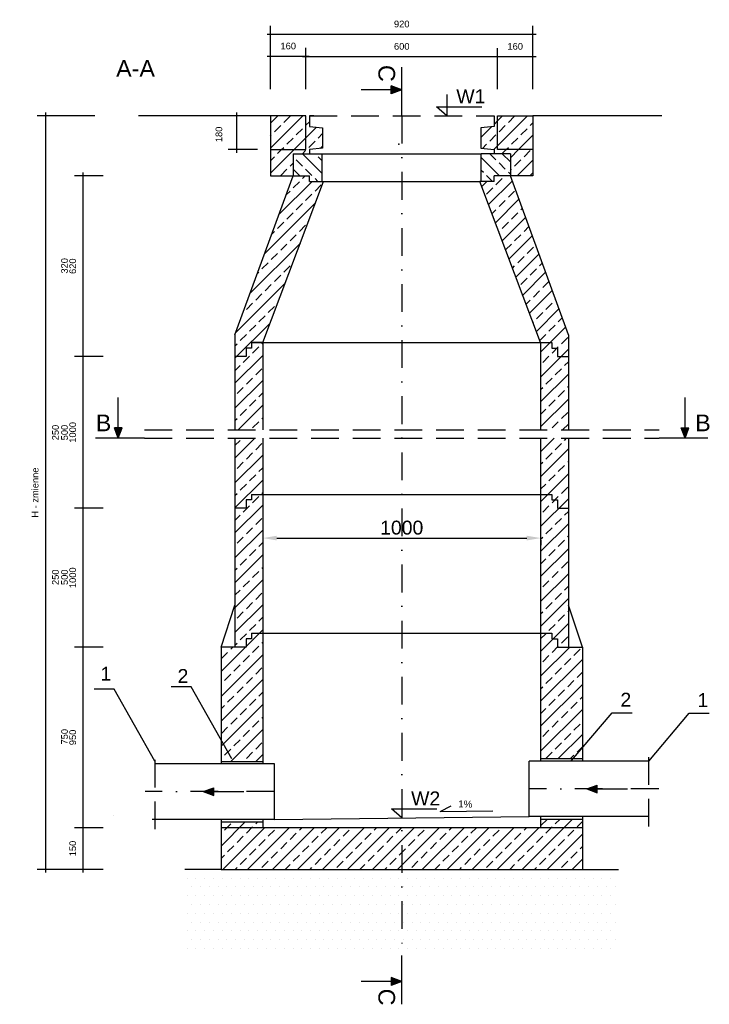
# Model space of a CAD drawing. Header units: millimetres. Extents: x -1675 to 1436, y 1321 to 1956.
# Tile 2 of 4: x 1122 to 1246, y 1735 to 1913. Entities that reach past the tile are written whole.
import ezdxf

# ---------------------------------------------------------------- set-up
doc = ezdxf.new("R2010")
doc.units = ezdxf.units.MM
doc.linetypes.add('DASHDOT', pattern=[1, 0.5, -0.25, 0, -0.25])
doc.linetypes.add('DASHED', pattern=[0.75, 0.5, -0.25])
for name, color, linetype in [('kreskowanie', 4, 'Continuous'), ('obudowa', 5, 'Continuous'), ('oś', 2, 'DASHDOT'), ('PISMO', 4, 'Continuous'), ('przerwanie', 7, 'DASHED'), ('rura', 5, 'Continuous'), ('studnia', 1, 'Continuous'), ('tekst', 4, 'Continuous'), ('uszczelka', 6, 'Continuous'), ('WYMIAROWANIE', 7, 'Continuous')]:
    doc.layers.add(name, color=color, linetype=linetype)
doc.styles.add('ARIAL', font='arial.ttf', dxfattribs={"height": 1.2})
doc.styles.get("Standard").update_dxf_attribs({"font": 'arial.ttf'})
doc.dimstyles.new('ISO-25', dxfattribs={"dimtxt": 2.5, "dimasz": 2.5, "dimexe": 1.25, "dimexo": 0.625, "dimtad": 1, "dimtxsty": 'Standard', "dimcen": 2.5, "dimadec": 0, "dimazin": 0, "dimtfac": 1, "dimtmove": 0, "dimatfit": 3, "dimfxl": 1, "dimarcsym": 0})
doc.dimstyles.new('Kopia STANDARD', dxfattribs={"dimtxt": 3, "dimasz": 0, "dimexe": 1.5, "dimexo": 1.5, "dimgap": 1.5, "dimtad": 0, "dimzin": 0, "dimdsep": 46, "dimtxsty": 'ARIAL', "dimblk": 'NONE', "dimcen": -3, "dimdle": 0.6, "dimadec": 0, "dimazin": 0, "dimtfac": 0.75, "dimtofl": 0, "dimtmove": 2, "dimatfit": 3, "dimldrblk": 'NONE', "dimfxl": 1, "dimtvp": 1.5, "dimtolj": 1, "dimtzin": 0, "dimarcsym": 0})
pattern_1 = [(45, (69.6787, -29.9085), (-2.245064, 2.245064), []), (45, (68.5562, -28.786), (-2.245064, 2.245064), [1.5875, -0.79375])]

# ---------------------------------------------------------------- blocks, each defined once
blk = doc.blocks.new('*D9')
at = {"layer": 'DEFPOINTS', "color": 0, "ltscale": 10, "transparency": 16777216}
for p in [(1165.98, 1819.53), (1215.98, 1819.53), (1215.98, 1819.28)]:
    blk.add_point(p, dxfattribs=at)
at = {"layer": 'PISMO', "color": 0, "lineweight": -2, "ltscale": 10, "transparency": 16777216}
for p, q in [((1165.98, 1818.9), (1165.98, 1818.03)), ((1168.48, 1819.28), (1213.48, 1819.28)), ((1215.98, 1818.9), (1215.98, 1818.03))]:
    blk.add_line(p, q, dxfattribs=at)
at = {"layer": 'PISMO', "color": 0, "ltscale": 10, "transparency": 16777216}
for points in [[(1168.48, 1819.7), (1168.48, 1818.86), (1165.98, 1819.28)], [(1213.48, 1819.7), (1213.48, 1818.86), (1215.98, 1819.28)]]:
    blk.add_solid(points, dxfattribs=at)
at = {"layer": 'PISMO', "color": 0, "ltscale": 10, "transparency": 16777216, "insert": (1190.98, 1821.15), "char_height": 2.5, "attachment_point": 5}
blk.add_mtext('1000', dxfattribs=at)
blk = doc.blocks.new('podsypka')
at = {"layer": 'kreskowanie', "color": 251, "ltscale": 10}
for p, q in [((0.39, -1.56), (0.39, -1.56)), ((1.98, -1.56), (1.98, -1.56)), ((3.57, -1.56), (3.57, -1.56)), ((5.16, -1.56), (5.16, -1.56)), ((6.74, -1.56), (6.74, -1.56)), ((8.33, -1.56), (8.33, -1.56)), ((9.92, -1.56), (9.92, -1.56)), ((11.51, -1.56), (11.51, -1.56)), ((13.09, -1.56), (13.09, -1.56)), ((14.68, -1.56), (14.68, -1.56)), ((16.27, -1.56), (16.27, -1.56)), ((17.86, -1.56), (17.86, -1.56)), ((19.44, -1.56), (19.44, -1.56)), ((21.03, -1.56), (21.03, -1.56)), ((22.62, -1.56), (22.62, -1.56)), ((24.21, -1.56), (24.21, -1.56)), ((25.79, -1.56), (25.79, -1.56)), ((27.38, -1.56), (27.38, -1.56)), ((28.97, -1.56), (28.97, -1.56)), ((30.56, -1.56), (30.56, -1.56)), ((32.14, -1.56), (32.14, -1.56)), ((33.73, -1.56), (33.73, -1.56)), ((35.32, -1.56), (35.32, -1.56)), ((36.91, -1.56), (36.91, -1.56)), ((38.49, -1.56), (38.49, -1.56)), ((40.08, -1.56), (40.08, -1.56)), ((41.67, -1.56), (41.67, -1.56)), ((43.26, -1.56), (43.26, -1.56)), ((44.84, -1.56), (44.84, -1.56)), ((46.43, -1.56), (46.43, -1.56)), ((48.02, -1.56), (48.02, -1.56)), ((49.61, -1.56), (49.61, -1.56)), ((51.19, -1.56), (51.19, -1.56)), ((52.78, -1.56), (52.78, -1.56)), ((54.37, -1.56), (54.37, -1.56)), ((55.96, -1.56), (55.96, -1.56)), ((57.54, -1.56), (57.54, -1.56)), ((59.13, -1.56), (59.13, -1.56)), ((60.72, -1.56), (60.72, -1.56)), ((62.31, -1.56), (62.31, -1.56)), ((63.89, -1.56), (63.89, -1.56)), ((65.48, -1.56), (65.48, -1.56)), ((67.07, -1.56), (67.07, -1.56)), ((68.66, -1.56), (68.66, -1.56)), ((70.24, -1.56), (70.24, -1.56)), ((71.83, -1.56), (71.83, -1.56)), ((73.42, -1.56), (73.42, -1.56)), ((75.01, -1.56), (75.01, -1.56)), ((76.59, -1.56), (76.59, -1.56)), ((1.19, -3.15), (1.19, -3.15)), ((2.78, -3.15), (2.78, -3.15)), ((4.36, -3.15), (4.36, -3.15)), ((5.95, -3.15), (5.95, -3.15)), ((7.54, -3.15), (7.54, -3.15)), ((9.13, -3.15), (9.13, -3.15)), ((10.71, -3.15), (10.71, -3.15)), ((12.3, -3.15), (12.3, -3.15)), ((13.89, -3.15), (13.89, -3.15)), ((15.48, -3.15), (15.48, -3.15)), ((17.06, -3.15), (17.06, -3.15)), ((18.65, -3.15), (18.65, -3.15)), ((20.24, -3.15), (20.24, -3.15)), ((21.83, -3.15), (21.83, -3.15)), ((23.41, -3.15), (23.41, -3.15)), ((25, -3.15), (25, -3.15)), ((26.59, -3.15), (26.59, -3.15)), ((28.18, -3.15), (28.18, -3.15)), ((29.76, -3.15), (29.76, -3.15)), ((31.35, -3.15), (31.35, -3.15)), ((32.94, -3.15), (32.94, -3.15)), ((34.53, -3.15), (34.53, -3.15)), ((36.11, -3.15), (36.11, -3.15)), ((37.7, -3.15), (37.7, -3.15)), ((39.29, -3.15), (39.29, -3.15)), ((40.88, -3.15), (40.88, -3.15)), ((42.46, -3.15), (42.46, -3.15)), ((44.05, -3.15), (44.05, -3.15)), ((45.64, -3.15), (45.64, -3.15)), ((47.23, -3.15), (47.23, -3.15)), ((48.81, -3.15), (48.81, -3.15)), ((50.4, -3.15), (50.4, -3.15)), ((51.99, -3.15), (51.99, -3.15)), ((53.58, -3.15), (53.58, -3.15)), ((55.16, -3.15), (55.16, -3.15)), ((56.75, -3.15), (56.75, -3.15)), ((58.34, -3.15), (58.34, -3.15)), ((59.93, -3.15), (59.93, -3.15)), ((61.51, -3.15), (61.51, -3.15)), ((63.1, -3.15), (63.1, -3.15)), ((64.69, -3.15), (64.69, -3.15)), ((66.28, -3.15), (66.28, -3.15)), ((67.86, -3.15), (67.86, -3.15)), ((69.45, -3.15), (69.45, -3.15)), ((71.04, -3.15), (71.04, -3.15)), ((72.63, -3.15), (72.63, -3.15)), ((74.21, -3.15), (74.21, -3.15)), ((75.8, -3.15), (75.8, -3.15)), ((77.39, -3.15), (77.39, -3.15)), ((0.39, -4.74), (0.39, -4.74)), ((1.98, -4.74), (1.98, -4.74)), ((3.57, -4.74), (3.57, -4.74)), ((5.16, -4.74), (5.16, -4.74)), ((6.74, -4.74), (6.74, -4.74)), ((8.33, -4.74), (8.33, -4.74)), ((9.92, -4.74), (9.92, -4.74)), ((11.51, -4.74), (11.51, -4.74)), ((13.09, -4.74), (13.09, -4.74)), ((14.68, -4.74), (14.68, -4.74)), ((16.27, -4.74), (16.27, -4.74)), ((17.86, -4.74), (17.86, -4.74)), ((19.44, -4.74), (19.44, -4.74)), ((21.03, -4.74), (21.03, -4.74)), ((22.62, -4.74), (22.62, -4.74)), ((24.21, -4.74), (24.21, -4.74)), ((25.79, -4.74), (25.79, -4.74)), ((27.38, -4.74), (27.38, -4.74)), ((28.97, -4.74), (28.97, -4.74)), ((30.56, -4.74), (30.56, -4.74)), ((32.14, -4.74), (32.14, -4.74)), ((33.73, -4.74), (33.73, -4.74)), ((35.32, -4.74), (35.32, -4.74)), ((36.91, -4.74), (36.91, -4.74)), ((38.49, -4.74), (38.49, -4.74)), ((40.08, -4.74), (40.08, -4.74)), ((41.67, -4.74), (41.67, -4.74)), ((43.26, -4.74), (43.26, -4.74)), ((44.84, -4.74), (44.84, -4.74)), ((46.43, -4.74), (46.43, -4.74)), ((48.02, -4.74), (48.02, -4.74)), ((49.61, -4.74), (49.61, -4.74)), ((51.19, -4.74), (51.19, -4.74)), ((52.78, -4.74), (52.78, -4.74)), ((54.37, -4.74), (54.37, -4.74)), ((55.96, -4.74), (55.96, -4.74)), ((57.54, -4.74), (57.54, -4.74)), ((59.13, -4.74), (59.13, -4.74)), ((60.72, -4.74), (60.72, -4.74)), ((62.31, -4.74), (62.31, -4.74)), ((63.89, -4.74), (63.89, -4.74)), ((65.48, -4.74), (65.48, -4.74)), ((67.07, -4.74), (67.07, -4.74)), ((68.66, -4.74), (68.66, -4.74)), ((70.24, -4.74), (70.24, -4.74)), ((71.83, -4.74), (71.83, -4.74)), ((73.42, -4.74), (73.42, -4.74)), ((75.01, -4.74), (75.01, -4.74)), ((76.59, -4.74), (76.59, -4.74)), ((1.19, -6.33), (1.19, -6.33)), ((2.78, -6.33), (2.78, -6.33)), ((4.36, -6.33), (4.36, -6.33)), ((5.95, -6.33), (5.95, -6.33)), ((7.54, -6.33), (7.54, -6.33)), ((9.13, -6.33), (9.13, -6.33)), ((10.71, -6.33), (10.71, -6.33)), ((12.3, -6.33), (12.3, -6.33)), ((13.89, -6.33), (13.89, -6.33)), ((15.48, -6.33), (15.48, -6.33)), ((17.06, -6.33), (17.06, -6.33)), ((18.65, -6.33), (18.65, -6.33)), ((20.24, -6.33), (20.24, -6.33)), ((21.83, -6.33), (21.83, -6.33)), ((23.41, -6.33), (23.41, -6.33)), ((25, -6.33), (25, -6.33)), ((26.59, -6.33), (26.59, -6.33)), ((28.18, -6.33), (28.18, -6.33)), ((29.76, -6.33), (29.76, -6.33)), ((31.35, -6.33), (31.35, -6.33)), ((32.94, -6.33), (32.94, -6.33)), ((34.53, -6.33), (34.53, -6.33)), ((36.11, -6.33), (36.11, -6.33)), ((37.7, -6.33), (37.7, -6.33)), ((39.29, -6.33), (39.29, -6.33)), ((40.88, -6.33), (40.88, -6.33)), ((42.46, -6.33), (42.46, -6.33)), ((44.05, -6.33), (44.05, -6.33)), ((45.64, -6.33), (45.64, -6.33)), ((47.23, -6.33), (47.23, -6.33)), ((48.81, -6.33), (48.81, -6.33)), ((50.4, -6.33), (50.4, -6.33)), ((51.99, -6.33), (51.99, -6.33)), ((53.58, -6.33), (53.58, -6.33)), ((55.16, -6.33), (55.16, -6.33)), ((56.75, -6.33), (56.75, -6.33)), ((58.34, -6.33), (58.34, -6.33)), ((59.93, -6.33), (59.93, -6.33)), ((61.51, -6.33), (61.51, -6.33)), ((63.1, -6.33), (63.1, -6.33)), ((64.69, -6.33), (64.69, -6.33)), ((66.28, -6.33), (66.28, -6.33)), ((67.86, -6.33), (67.86, -6.33)), ((69.45, -6.33), (69.45, -6.33)), ((71.04, -6.33), (71.04, -6.33)), ((72.63, -6.33), (72.63, -6.33)), ((74.21, -6.33), (74.21, -6.33)), ((75.8, -6.33), (75.8, -6.33)), ((77.39, -6.33), (77.39, -6.33)), ((0.39, -7.91), (0.39, -7.91)), ((1.98, -7.91), (1.98, -7.91)), ((3.57, -7.91), (3.57, -7.91)), ((5.16, -7.91), (5.16, -7.91)), ((6.74, -7.91), (6.74, -7.91)), ((8.33, -7.91), (8.33, -7.91)), ((9.92, -7.91), (9.92, -7.91)), ((11.51, -7.91), (11.51, -7.91)), ((13.09, -7.91), (13.09, -7.91)), ((14.68, -7.91), (14.68, -7.91)), ((16.27, -7.91), (16.27, -7.91)), ((17.86, -7.91), (17.86, -7.91)), ((19.44, -7.91), (19.44, -7.91)), ((21.03, -7.91), (21.03, -7.91)), ((22.62, -7.91), (22.62, -7.91)), ((24.21, -7.91), (24.21, -7.91)), ((25.79, -7.91), (25.79, -7.91)), ((27.38, -7.91), (27.38, -7.91)), ((28.97, -7.91), (28.97, -7.91)), ((30.56, -7.91), (30.56, -7.91)), ((32.14, -7.91), (32.14, -7.91)), ((33.73, -7.91), (33.73, -7.91)), ((35.32, -7.91), (35.32, -7.91)), ((36.91, -7.91), (36.91, -7.91)), ((38.49, -7.91), (38.49, -7.91)), ((40.08, -7.91), (40.08, -7.91)), ((41.67, -7.91), (41.67, -7.91)), ((43.26, -7.91), (43.26, -7.91)), ((44.84, -7.91), (44.84, -7.91)), ((46.43, -7.91), (46.43, -7.91)), ((48.02, -7.91), (48.02, -7.91)), ((49.61, -7.91), (49.61, -7.91)), ((51.19, -7.91), (51.19, -7.91)), ((52.78, -7.91), (52.78, -7.91)), ((54.37, -7.91), (54.37, -7.91)), ((55.96, -7.91), (55.96, -7.91)), ((57.54, -7.91), (57.54, -7.91)), ((59.13, -7.91), (59.13, -7.91)), ((60.72, -7.91), (60.72, -7.91)), ((62.31, -7.91), (62.31, -7.91)), ((63.89, -7.91), (63.89, -7.91)), ((65.48, -7.91), (65.48, -7.91)), ((67.07, -7.91), (67.07, -7.91)), ((68.66, -7.91), (68.66, -7.91)), ((70.24, -7.91), (70.24, -7.91)), ((71.83, -7.91), (71.83, -7.91)), ((73.42, -7.91), (73.42, -7.91)), ((75.01, -7.91), (75.01, -7.91)), ((76.59, -7.91), (76.59, -7.91)), ((1.19, -9.5), (1.19, -9.5)), ((2.78, -9.5), (2.78, -9.5)), ((4.36, -9.5), (4.36, -9.5)), ((5.95, -9.5), (5.95, -9.5)), ((7.54, -9.5), (7.54, -9.5)), ((9.13, -9.5), (9.13, -9.5)), ((10.71, -9.5), (10.71, -9.5)), ((12.3, -9.5), (12.3, -9.5)), ((13.89, -9.5), (13.89, -9.5)), ((15.48, -9.5), (15.48, -9.5)), ((17.06, -9.5), (17.06, -9.5)), ((18.65, -9.5), (18.65, -9.5)), ((20.24, -9.5), (20.24, -9.5)), ((21.83, -9.5), (21.83, -9.5)), ((23.41, -9.5), (23.41, -9.5)), ((25, -9.5), (25, -9.5)), ((26.59, -9.5), (26.59, -9.5)), ((28.18, -9.5), (28.18, -9.5)), ((29.76, -9.5), (29.76, -9.5)), ((31.35, -9.5), (31.35, -9.5)), ((32.94, -9.5), (32.94, -9.5)), ((34.53, -9.5), (34.53, -9.5)), ((36.11, -9.5), (36.11, -9.5)), ((37.7, -9.5), (37.7, -9.5)), ((39.29, -9.5), (39.29, -9.5)), ((40.88, -9.5), (40.88, -9.5)), ((42.46, -9.5), (42.46, -9.5)), ((44.05, -9.5), (44.05, -9.5)), ((45.64, -9.5), (45.64, -9.5)), ((47.23, -9.5), (47.23, -9.5)), ((48.81, -9.5), (48.81, -9.5)), ((50.4, -9.5), (50.4, -9.5)), ((51.99, -9.5), (51.99, -9.5)), ((53.58, -9.5), (53.58, -9.5)), ((55.16, -9.5), (55.16, -9.5)), ((56.75, -9.5), (56.75, -9.5)), ((58.34, -9.5), (58.34, -9.5)), ((59.93, -9.5), (59.93, -9.5)), ((61.51, -9.5), (61.51, -9.5)), ((63.1, -9.5), (63.1, -9.5)), ((64.69, -9.5), (64.69, -9.5)), ((66.28, -9.5), (66.28, -9.5)), ((67.86, -9.5), (67.86, -9.5)), ((69.45, -9.5), (69.45, -9.5)), ((71.04, -9.5), (71.04, -9.5)), ((72.63, -9.5), (72.63, -9.5)), ((74.21, -9.5), (74.21, -9.5)), ((75.8, -9.5), (75.8, -9.5)), ((77.39, -9.5), (77.39, -9.5)), ((0.39, -11.09), (0.39, -11.09)), ((1.98, -11.09), (1.98, -11.09)), ((3.57, -11.09), (3.57, -11.09)), ((5.16, -11.09), (5.16, -11.09)), ((6.74, -11.09), (6.74, -11.09)), ((8.33, -11.09), (8.33, -11.09)), ((9.92, -11.09), (9.92, -11.09)), ((11.51, -11.09), (11.51, -11.09)), ((13.09, -11.09), (13.09, -11.09)), ((14.68, -11.09), (14.68, -11.09)), ((16.27, -11.09), (16.27, -11.09)), ((17.86, -11.09), (17.86, -11.09)), ((19.44, -11.09), (19.44, -11.09)), ((21.03, -11.09), (21.03, -11.09)), ((22.62, -11.09), (22.62, -11.09)), ((24.21, -11.09), (24.21, -11.09)), ((25.79, -11.09), (25.79, -11.09)), ((27.38, -11.09), (27.38, -11.09)), ((28.97, -11.09), (28.97, -11.09)), ((30.56, -11.09), (30.56, -11.09)), ((32.14, -11.09), (32.14, -11.09)), ((33.73, -11.09), (33.73, -11.09)), ((35.32, -11.09), (35.32, -11.09)), ((36.91, -11.09), (36.91, -11.09)), ((38.49, -11.09), (38.49, -11.09)), ((40.08, -11.09), (40.08, -11.09)), ((41.67, -11.09), (41.67, -11.09)), ((43.26, -11.09), (43.26, -11.09)), ((44.84, -11.09), (44.84, -11.09)), ((46.43, -11.09), (46.43, -11.09)), ((48.02, -11.09), (48.02, -11.09)), ((49.61, -11.09), (49.61, -11.09)), ((51.19, -11.09), (51.19, -11.09)), ((52.78, -11.09), (52.78, -11.09)), ((54.37, -11.09), (54.37, -11.09)), ((55.96, -11.09), (55.96, -11.09)), ((57.54, -11.09), (57.54, -11.09)), ((59.13, -11.09), (59.13, -11.09)), ((60.72, -11.09), (60.72, -11.09)), ((62.31, -11.09), (62.31, -11.09)), ((63.89, -11.09), (63.89, -11.09)), ((65.48, -11.09), (65.48, -11.09)), ((67.07, -11.09), (67.07, -11.09)), ((68.66, -11.09), (68.66, -11.09)), ((70.24, -11.09), (70.24, -11.09)), ((71.83, -11.09), (71.83, -11.09)), ((73.42, -11.09), (73.42, -11.09)), ((75.01, -11.09), (75.01, -11.09)), ((76.59, -11.09), (76.59, -11.09)), ((1.19, -12.68), (1.19, -12.68)), ((2.78, -12.68), (2.78, -12.68)), ((4.36, -12.68), (4.36, -12.68)), ((5.95, -12.68), (5.95, -12.68)), ((7.54, -12.68), (7.54, -12.68)), ((9.13, -12.68), (9.13, -12.68)), ((10.71, -12.68), (10.71, -12.68)), ((12.3, -12.68), (12.3, -12.68)), ((13.89, -12.68), (13.89, -12.68)), ((15.48, -12.68), (15.48, -12.68)), ((17.06, -12.68), (17.06, -12.68)), ((18.65, -12.68), (18.65, -12.68)), ((20.24, -12.68), (20.24, -12.68)), ((21.83, -12.68), (21.83, -12.68)), ((23.41, -12.68), (23.41, -12.68)), ((25, -12.68), (25, -12.68)), ((26.59, -12.68), (26.59, -12.68)), ((28.18, -12.68), (28.18, -12.68)), ((29.76, -12.68), (29.76, -12.68)), ((31.35, -12.68), (31.35, -12.68)), ((32.94, -12.68), (32.94, -12.68)), ((34.53, -12.68), (34.53, -12.68)), ((36.11, -12.68), (36.11, -12.68)), ((37.7, -12.68), (37.7, -12.68)), ((39.29, -12.68), (39.29, -12.68)), ((40.88, -12.68), (40.88, -12.68)), ((42.46, -12.68), (42.46, -12.68)), ((44.05, -12.68), (44.05, -12.68)), ((45.64, -12.68), (45.64, -12.68)), ((47.23, -12.68), (47.23, -12.68)), ((48.81, -12.68), (48.81, -12.68)), ((50.4, -12.68), (50.4, -12.68)), ((51.99, -12.68), (51.99, -12.68)), ((53.58, -12.68), (53.58, -12.68)), ((55.16, -12.68), (55.16, -12.68)), ((56.75, -12.68), (56.75, -12.68)), ((58.34, -12.68), (58.34, -12.68)), ((59.93, -12.68), (59.93, -12.68)), ((61.51, -12.68), (61.51, -12.68)), ((63.1, -12.68), (63.1, -12.68)), ((64.69, -12.68), (64.69, -12.68)), ((66.28, -12.68), (66.28, -12.68)), ((67.86, -12.68), (67.86, -12.68)), ((69.45, -12.68), (69.45, -12.68)), ((71.04, -12.68), (71.04, -12.68)), ((72.63, -12.68), (72.63, -12.68)), ((74.21, -12.68), (74.21, -12.68)), ((75.8, -12.68), (75.8, -12.68)), ((77.39, -12.68), (77.39, -12.68)), ((0.39, -14.26), (0.39, -14.26)), ((1.98, -14.26), (1.98, -14.26)), ((3.57, -14.26), (3.57, -14.26)), ((5.16, -14.26), (5.16, -14.26)), ((6.74, -14.26), (6.74, -14.26)), ((8.33, -14.26), (8.33, -14.26)), ((9.92, -14.26), (9.92, -14.26)), ((11.51, -14.26), (11.51, -14.26)), ((13.09, -14.26), (13.09, -14.26)), ((14.68, -14.26), (14.68, -14.26)), ((16.27, -14.26), (16.27, -14.26)), ((17.86, -14.26), (17.86, -14.26)), ((19.44, -14.26), (19.44, -14.26)), ((21.03, -14.26), (21.03, -14.26)), ((22.62, -14.26), (22.62, -14.26)), ((24.21, -14.26), (24.21, -14.26)), ((25.79, -14.26), (25.79, -14.26)), ((27.38, -14.26), (27.38, -14.26)), ((28.97, -14.26), (28.97, -14.26)), ((30.56, -14.26), (30.56, -14.26)), ((32.14, -14.26), (32.14, -14.26)), ((33.73, -14.26), (33.73, -14.26)), ((35.32, -14.26), (35.32, -14.26)), ((36.91, -14.26), (36.91, -14.26)), ((38.49, -14.26), (38.49, -14.26)), ((40.08, -14.26), (40.08, -14.26)), ((41.67, -14.26), (41.67, -14.26)), ((43.26, -14.26), (43.26, -14.26)), ((44.84, -14.26), (44.84, -14.26)), ((46.43, -14.26), (46.43, -14.26)), ((48.02, -14.26), (48.02, -14.26)), ((49.61, -14.26), (49.61, -14.26)), ((51.19, -14.26), (51.19, -14.26)), ((52.78, -14.26), (52.78, -14.26)), ((54.37, -14.26), (54.37, -14.26)), ((55.96, -14.26), (55.96, -14.26)), ((57.54, -14.26), (57.54, -14.26)), ((59.13, -14.26), (59.13, -14.26)), ((60.72, -14.26), (60.72, -14.26)), ((62.31, -14.26), (62.31, -14.26)), ((63.89, -14.26), (63.89, -14.26)), ((65.48, -14.26), (65.48, -14.26)), ((67.07, -14.26), (67.07, -14.26)), ((68.66, -14.26), (68.66, -14.26)), ((70.24, -14.26), (70.24, -14.26)), ((71.83, -14.26), (71.83, -14.26)), ((73.42, -14.26), (73.42, -14.26)), ((75.01, -14.26), (75.01, -14.26)), ((76.59, -14.26), (76.59, -14.26))]:
    blk.add_line(p, q, dxfattribs=at)
blk = doc.blocks.new('*D11')
at = {"layer": 'DEFPOINTS', "color": 0, "ltscale": 10, "transparency": 16777216}
for p in [(1138.74, 1884.48), (1133.63, 1851.98), (1138.74, 1851.98)]:
    blk.add_point(p, dxfattribs=at)
at = {"layer": 'WYMIAROWANIE', "color": 0, "lineweight": -2, "ltscale": 10, "transparency": 16777216}
for p, q in [((1137.24, 1884.48), (1132.13, 1884.48)), ((1133.63, 1885.08), (1133.63, 1851.38)), ((1137.24, 1851.98), (1132.13, 1851.98))]:
    blk.add_line(p, q, dxfattribs=at)
at = {"layer": 'WYMIAROWANIE', "color": 0, "ltscale": 10, "transparency": 16777216, "insert": (1131.79, 1868.23), "char_height": 1.2, "attachment_point": 5, "rotation": 90, "style": 'ARIAL'}
blk.add_mtext('\\A1;620', dxfattribs=at)
blk = doc.blocks.new('_None')
blk = doc.blocks.new('*D12')
at = {"layer": 'DEFPOINTS', "color": 0, "ltscale": 10, "transparency": 16777216}
for p in [(1138.74, 1851.98), (1133.63, 1824.64), (1138.74, 1824.64)]:
    blk.add_point(p, dxfattribs=at)
at = {"layer": 'WYMIAROWANIE', "color": 0, "lineweight": -2, "ltscale": 10, "transparency": 16777216}
for p, q in [((1133.63, 1852.58), (1133.63, 1824.04)), ((1137.24, 1851.98), (1132.13, 1851.98)), ((1137.24, 1824.64), (1132.13, 1824.64))]:
    blk.add_line(p, q, dxfattribs=at)
at = {"layer": 'WYMIAROWANIE', "color": 0, "ltscale": 10, "transparency": 16777216, "insert": (1131.79, 1838.31), "char_height": 1.2, "attachment_point": 5, "rotation": 90, "style": 'ARIAL'}
blk.add_mtext('\\A1;1000', dxfattribs=at)
blk = doc.blocks.new('*D13')
at = {"layer": 'DEFPOINTS', "color": 0, "ltscale": 10, "transparency": 16777216}
for p in [(1138.74, 1824.64), (1133.63, 1799.64), (1138.74, 1799.64)]:
    blk.add_point(p, dxfattribs=at)
at = {"layer": 'WYMIAROWANIE', "color": 0, "lineweight": -2, "ltscale": 10, "transparency": 16777216}
for p, q in [((1137.24, 1824.64), (1132.13, 1824.64)), ((1133.63, 1825.24), (1133.63, 1799.04)), ((1137.24, 1799.64), (1132.13, 1799.64))]:
    blk.add_line(p, q, dxfattribs=at)
at = {"layer": 'WYMIAROWANIE', "color": 0, "ltscale": 10, "transparency": 16777216, "insert": (1131.79, 1812.14), "char_height": 1.2, "attachment_point": 5, "rotation": 90, "style": 'ARIAL'}
blk.add_mtext('\\A1;1000', dxfattribs=at)
blk = doc.blocks.new('*D14')
at = {"layer": 'DEFPOINTS', "color": 0, "ltscale": 10, "transparency": 16777216}
for p in [(1133.63, 1799.64), (1133.63, 1767.14), (1138.74, 1767.14)]:
    blk.add_point(p, dxfattribs=at)
at = {"layer": 'WYMIAROWANIE', "color": 0, "lineweight": -2, "ltscale": 10, "transparency": 16777216}
for p, q in [((1133.63, 1800.24), (1133.63, 1766.54)), ((1137.24, 1767.14), (1132.13, 1767.14))]:
    blk.add_line(p, q, dxfattribs=at)
at = {"layer": 'WYMIAROWANIE', "color": 0, "ltscale": 10, "transparency": 16777216, "insert": (1131.79, 1783.39), "char_height": 1.2, "attachment_point": 5, "rotation": 90, "style": 'ARIAL'}
blk.add_mtext('\\A1;950', dxfattribs=at)
blk = doc.blocks.new('*D15')
at = {"layer": 'DEFPOINTS', "color": 0, "ltscale": 10, "transparency": 16777216}
for p in [(1138.74, 1767.14), (1133.63, 1759.64), (1138.74, 1759.64)]:
    blk.add_point(p, dxfattribs=at)
at = {"layer": 'WYMIAROWANIE', "color": 0, "lineweight": -2, "ltscale": 10, "transparency": 16777216}
for p, q in [((1133.63, 1767.74), (1133.63, 1759.04)), ((1137.24, 1767.14), (1132.13, 1767.14)), ((1137.24, 1759.64), (1132.13, 1759.64))]:
    blk.add_line(p, q, dxfattribs=at)
at = {"layer": 'WYMIAROWANIE', "color": 0, "ltscale": 10, "transparency": 16777216, "insert": (1131.79, 1763.39), "char_height": 1.2, "attachment_point": 5, "rotation": 90, "style": 'ARIAL'}
blk.add_mtext('\\A1;150', dxfattribs=at)
blk = doc.blocks.new('*D16')
at = {"layer": 'DEFPOINTS', "color": 0, "ltscale": 10, "transparency": 16777216}
for p in [(1137.24, 1895.3), (1126.86, 1759.64), (1137.24, 1759.64)]:
    blk.add_point(p, dxfattribs=at)
at = {"layer": 'WYMIAROWANIE', "color": 0, "lineweight": -2, "ltscale": 10, "transparency": 16777216}
for p, q in [((1135.74, 1895.3), (1125.36, 1895.3)), ((1126.86, 1895.9), (1126.86, 1759.04)), ((1135.74, 1759.64), (1125.36, 1759.64))]:
    blk.add_line(p, q, dxfattribs=at)
at = {"layer": 'WYMIAROWANIE', "color": 0, "ltscale": 10, "transparency": 16777216, "insert": (1125.03, 1827.47), "char_height": 1.2, "attachment_point": 5, "rotation": 90, "style": 'ARIAL'}
blk.add_mtext('\\A1;H - zmienne', dxfattribs=at)
blk = doc.blocks.new('*D22')
at = {"layer": 'DEFPOINTS', "color": 0, "transparency": 16777216}
for p in [(1173.75, 1906.02), (1167.36, 1898.59), (1173.75, 1898.59)]:
    blk.add_point(p, dxfattribs=at)
at = {"layer": 'WYMIAROWANIE', "color": 0, "lineweight": -2, "transparency": 16777216}
for p, q in [((1167.36, 1900.09), (1167.36, 1907.52)), ((1173.75, 1900.09), (1173.75, 1907.52)), ((1166.76, 1906.02), (1174.35, 1906.02))]:
    blk.add_line(p, q, dxfattribs=at)
at = {"layer": 'WYMIAROWANIE', "color": 0, "transparency": 16777216, "insert": (1170.56, 1907.86), "char_height": 1.2, "attachment_point": 5, "style": 'ARIAL'}
blk.add_mtext('\\A1;160', dxfattribs=at)
blk = doc.blocks.new('*D23')
at = {"layer": 'DEFPOINTS', "color": 0, "transparency": 16777216}
for p in [(1208.2, 1905.96), (1173.75, 1898.59), (1208.2, 1898.59)]:
    blk.add_point(p, dxfattribs=at)
at = {"layer": 'WYMIAROWANIE', "color": 0, "lineweight": -2, "transparency": 16777216}
for p, q in [((1173.15, 1905.96), (1208.8, 1905.96)), ((1173.75, 1900.09), (1173.75, 1907.46)), ((1208.2, 1900.09), (1208.2, 1907.46))]:
    blk.add_line(p, q, dxfattribs=at)
at = {"layer": 'WYMIAROWANIE', "color": 0, "transparency": 16777216, "insert": (1190.98, 1907.8), "char_height": 1.2, "attachment_point": 5, "style": 'ARIAL'}
blk.add_mtext('\\A1;600', dxfattribs=at)
blk = doc.blocks.new('*D24')
at = {"layer": 'DEFPOINTS', "color": 0, "transparency": 16777216}
for p in [(1214.59, 1905.96), (1208.2, 1898.59), (1214.59, 1898.59)]:
    blk.add_point(p, dxfattribs=at)
at = {"layer": 'WYMIAROWANIE', "color": 0, "lineweight": -2, "transparency": 16777216}
for p, q in [((1207.6, 1905.96), (1215.19, 1905.96)), ((1208.2, 1900.09), (1208.2, 1907.46)), ((1214.59, 1900.09), (1214.59, 1907.46))]:
    blk.add_line(p, q, dxfattribs=at)
at = {"layer": 'WYMIAROWANIE', "color": 0, "transparency": 16777216, "insert": (1211.4, 1907.8), "char_height": 1.2, "attachment_point": 5, "style": 'ARIAL'}
blk.add_mtext('\\A1;160', dxfattribs=at)
blk = doc.blocks.new('*D25')
at = {"layer": 'DEFPOINTS', "color": 0, "ltscale": 10, "transparency": 16777216}
for p in [(1166.36, 1895.3), (1161.25, 1889.22), (1166.53, 1889.22)]:
    blk.add_point(p, dxfattribs=at)
at = {"layer": 'WYMIAROWANIE', "color": 0, "lineweight": -2, "ltscale": 10, "transparency": 16777216}
for p, q in [((1164.86, 1895.3), (1159.75, 1895.3)), ((1161.25, 1895.9), (1161.25, 1888.62)), ((1165.03, 1889.22), (1159.75, 1889.22))]:
    blk.add_line(p, q, dxfattribs=at)
at = {"layer": 'WYMIAROWANIE', "color": 0, "ltscale": 10, "transparency": 16777216, "insert": (1158.09, 1891.96), "char_height": 1.2, "attachment_point": 5, "rotation": 90, "style": 'ARIAL'}
blk.add_mtext('\\A1;180', dxfattribs=at)
blk = doc.blocks.new('*D26')
at = {"layer": 'DEFPOINTS', "color": 0, "transparency": 16777216}
for p in [(1214.59, 1909.99), (1167.36, 1902.92), (1214.59, 1903.77)]:
    blk.add_point(p, dxfattribs=at)
at = {"layer": 'WYMIAROWANIE', "color": 0, "lineweight": -2, "transparency": 16777216}
for p, q in [((1167.36, 1904.42), (1167.36, 1911.49)), ((1214.59, 1905.27), (1214.59, 1911.49)), ((1166.76, 1909.99), (1215.19, 1909.99))]:
    blk.add_line(p, q, dxfattribs=at)
at = {"layer": 'WYMIAROWANIE', "color": 0, "transparency": 16777216, "insert": (1190.98, 1911.83), "char_height": 1.2, "attachment_point": 5, "style": 'ARIAL'}
blk.add_mtext('\\A1;920', dxfattribs=at)

msp = doc.modelspace()

# ---------------------------------------------------------------- hatches: boundary and pattern name
at = {"layer": 'kreskowanie'}
h = msp.add_hatch(dxfattribs=at)
h.set_pattern_fill('BRASS', color=251, scale=0.5, angle=45, style=0)
h.set_pattern_definition(pattern_1)
h.paths.add_polyline_path([(1173.755, 1895.303), (1167.362, 1895.303), (1167.362, 1889.222), (1173.755, 1889.222)])
h.paths.add_polyline_path([(1214.591, 1895.303), (1214.01, 1895.303), (1208.199, 1895.303), (1208.199, 1889.222), (1214.591, 1889.222)])
h.paths.add_polyline_path([(1176.927, 1883.478), (1174.368, 1883.478), (1174.368, 1884.478), (1171.431, 1884.478), (1160.977, 1855.896), (1160.977, 1851.978), (1162.977, 1851.978), (1162.977, 1853.478), (1163.977, 1853.478), (1163.977, 1854.478), (1165.977, 1854.478)])
h.paths.add_polyline_path([(1165.977, 1854.478), (1163.977, 1854.478), (1163.977, 1853.478), (1162.977, 1853.478), (1162.977, 1851.978), (1160.977, 1851.978), (1160.977, 1838.74), (1165.977, 1838.74)])
h.paths.add_polyline_path([(1165.977, 1837.24), (1160.977, 1837.24), (1160.977, 1824.637), (1162.977, 1824.637), (1162.977, 1826.137), (1163.977, 1826.137), (1163.977, 1827.137), (1165.977, 1827.137)])
h.paths.add_polyline_path([(1165.977, 1827.137), (1163.977, 1827.137), (1163.977, 1826.137), (1162.977, 1826.137), (1162.977, 1824.637), (1160.977, 1824.637), (1160.977, 1799.637), (1162.977, 1799.637), (1162.977, 1801.137), (1163.977, 1801.137), (1163.977, 1802.137), (1165.977, 1802.137)])
h.paths.add_polyline_path([(1165.977, 1802.137), (1163.977, 1802.137), (1163.977, 1801.137), (1162.977, 1801.137), (1162.977, 1799.637), (1158.477, 1799.637), (1158.477, 1779.08), (1165.977, 1779.08)])
h.paths.add_polyline_path([(1190.977, 1767.137), (1158.477, 1767.137), (1158.477, 1759.637), (1190.977, 1759.637)])
h.paths.add_polyline_path([(1165.977, 1768.195), (1158.477, 1768.195), (1158.477, 1767.137), (1165.977, 1767.137)])
h.paths.add_polyline_path([(1223.477, 1767.137), (1190.977, 1767.137), (1190.977, 1759.637), (1223.477, 1759.637)])
h.paths.add_polyline_path([(1223.477, 1768.695), (1215.977, 1768.695), (1215.977, 1767.137), (1223.477, 1767.137)])
h.paths.add_polyline_path([(1223.477, 1799.637), (1218.977, 1799.637), (1218.977, 1801.137), (1217.977, 1801.137), (1217.977, 1802.137), (1215.977, 1802.137), (1215.977, 1779.58), (1221.866, 1779.58), (1223.477, 1781.48)])
h.paths.add_polyline_path([(1223.477, 1781.48), (1221.866, 1779.58), (1223.477, 1779.58)], flags=17)
h.paths.add_polyline_path([(1220.977, 1824.637), (1218.977, 1824.637), (1218.977, 1826.137), (1217.977, 1826.137), (1217.977, 1827.137), (1215.977, 1827.137), (1215.977, 1802.137), (1217.977, 1802.137), (1217.977, 1801.137), (1218.977, 1801.137), (1218.977, 1799.637), (1220.977, 1799.637)])
h.paths.add_polyline_path([(1220.977, 1837.24), (1215.977, 1837.24), (1215.977, 1827.137), (1217.977, 1827.137), (1217.977, 1826.137), (1218.977, 1826.137), (1218.977, 1824.637), (1220.977, 1824.637)])
h.paths.add_polyline_path([(1220.977, 1851.978), (1218.977, 1851.978), (1218.977, 1853.478), (1217.977, 1853.478), (1217.977, 1854.478), (1215.977, 1854.478), (1215.977, 1838.74), (1220.977, 1838.74)])
h.paths.add_polyline_path([(1210.523, 1884.478), (1207.586, 1884.478), (1207.586, 1883.478), (1205.026, 1883.478), (1215.977, 1854.478), (1217.977, 1854.478), (1217.977, 1853.478), (1218.977, 1853.478), (1218.977, 1851.978), (1220.977, 1851.978), (1220.977, 1855.896)])
h = msp.add_hatch(dxfattribs=at)
h.set_pattern_fill('BRASS', color=251, scale=0.5, angle=45, style=0)
h.set_pattern_definition(pattern_1)
h.paths.add_polyline_path([(1176.73, 1893.127), (1174.368, 1893.389), (1174.368, 1895.303), (1173.755, 1895.303), (1173.755, 1889.222), (1167.362, 1889.222), (1167.362, 1884.478), (1171.431, 1884.478), (1171.431, 1888.478), (1174.368, 1888.478), (1174.368, 1889.265), (1176.73, 1889.462)])
h.paths.add_polyline_path([(1208.199, 1895.303), (1207.586, 1895.303), (1207.586, 1893.389), (1205.223, 1893.127), (1205.223, 1889.462), (1207.586, 1889.265), (1207.586, 1888.478), (1210.523, 1888.478), (1210.523, 1884.478), (1214.591, 1884.478), (1214.591, 1889.222), (1208.199, 1889.222)])
h = msp.add_hatch(dxfattribs=at)
h.set_pattern_fill('BRASS', color=251, scale=0.5, angle=315, style=0)
h.set_pattern_definition([(315, (69.6787, -29.9085), (2.245064, 2.245064), []), (315, (70.8013, -28.786), (2.245064, 2.245064), [1.5875, -0.79375])])
h.paths.add_polyline_path([(1176.688, 1888.478), (1171.431, 1888.478), (1171.431, 1884.478), (1174.368, 1884.478), (1174.368, 1883.478), (1176.688, 1883.478)])
h.paths.add_polyline_path([(1210.523, 1888.478), (1205.265, 1888.478), (1205.265, 1883.478), (1207.586, 1883.478), (1207.586, 1884.478), (1210.523, 1884.478)])
at = {"layer": 'PISMO'}
for points in [[(1190.977, 1899.996), (1189.068, 1899.996), (1189.064, 1900.678)], [(1139.984, 1837.24), (1139.984, 1839.149), (1139.302, 1839.153)], [(1241.969, 1837.24), (1241.969, 1839.149), (1242.651, 1839.153)], [(1224.256, 1774.137), (1226.166, 1774.137), (1226.169, 1774.819)], [(1155.246, 1773.637), (1157.155, 1773.637), (1157.159, 1774.319)], [(1190.977, 1739.435), (1189.068, 1739.435), (1189.064, 1738.753)], [(1190.977, 1739.435), (1189.068, 1739.435), (1189.064, 1738.753)]]:
    msp.add_hatch(color=7, dxfattribs=at).paths.add_polyline_path(points)
h = msp.add_hatch(color=7, dxfattribs=at)
h.paths.add_polyline_path([(1189.071, 1899.294), (1189.068, 1899.996), (1190.977, 1899.996)])
h.paths.add_polyline_path([(1189.068, 1899.996), (1189.064, 1900.678), (1190.977, 1899.996)])
h = msp.add_hatch(color=7, dxfattribs=at)
h.paths.add_polyline_path([(1140.686, 1839.145), (1139.984, 1839.149), (1139.984, 1837.24)])
h.paths.add_polyline_path([(1139.984, 1839.149), (1139.302, 1839.153), (1139.984, 1837.24)])
h = msp.add_hatch(color=7, dxfattribs=at)
h.paths.add_polyline_path([(1241.267, 1839.145), (1241.969, 1839.149), (1241.969, 1837.24)])
h.paths.add_polyline_path([(1241.969, 1839.149), (1242.651, 1839.153), (1241.969, 1837.24)])
h = msp.add_hatch(color=7, dxfattribs=at)
h.paths.add_polyline_path([(1226.162, 1773.435), (1226.166, 1774.137), (1224.256, 1774.137)])
h.paths.add_polyline_path([(1226.166, 1774.137), (1226.169, 1774.819), (1224.256, 1774.137)])
h = msp.add_hatch(color=7, dxfattribs=at)
h.paths.add_polyline_path([(1157.152, 1772.935), (1157.155, 1773.637), (1155.246, 1773.637)])
h.paths.add_polyline_path([(1157.155, 1773.637), (1157.159, 1774.319), (1155.246, 1773.637)])
h = msp.add_hatch(color=7, dxfattribs=at)
h.paths.add_polyline_path([(1189.071, 1740.137), (1189.068, 1739.435), (1190.977, 1739.435)])
h.paths.add_polyline_path([(1189.068, 1739.435), (1189.064, 1738.753), (1190.977, 1739.435)])
h = msp.add_hatch(color=7, dxfattribs=at)
h.paths.add_polyline_path([(1189.071, 1740.137), (1189.068, 1739.435), (1190.977, 1739.435)])
h.paths.add_polyline_path([(1189.068, 1739.435), (1189.064, 1738.753), (1190.977, 1739.435)])

# ---------------------------------------------------------------- linework, layer by layer
at = {"color": 7, "ltscale": 10}
for p, q in [((1167.943, 1895.303), (1143.606, 1895.303)), ((1237.767, 1895.303), (1214.591, 1895.303)), ((1176.688, 1888.478), (1205.265, 1888.478)), ((1176.927, 1883.478), (1205.026, 1883.478)), ((1158.477, 1759.637), (1151.977, 1759.637)), ((1223.477, 1759.637), (1229.977, 1759.637))]:
    msp.add_line(p, q, dxfattribs=at)
at = {"color": 7}
for p, q in [((1214.591, 1889.222), (1214.591, 1884.478)), ((1214.591, 1884.478), (1210.523, 1884.478))]:
    msp.add_line(p, q, dxfattribs=at)
for points in [[(1199.105, 1899.159), (1199.105, 1895.303), (1197.259, 1896.936), (1205.399, 1896.936)], [(1190.977, 1772.743), (1190.977, 1768.887), (1189.13, 1770.52), (1197.27, 1770.52)]]:
    msp.add_lwpolyline(points)
msp.add_lwpolyline([(1167.362, 1889.222), (1167.362, 1884.478), (1171.431, 1884.478), (1171.431, 1884.478)], dxfattribs=at)
at = {"layer": 'kreskowanie', "color": 7, "ltscale": 10}
msp.add_line((1139.123, 1769.335), (1139.123, 1769.335), dxfattribs=at)
at = {"layer": 'oś', "color": 7, "ltscale": 10}
for p, q in [((1190.977, 1895.303), (1190.977, 1744.128)), ((1168.064, 1773.637), (1144.828, 1773.637)), ((1237.215, 1774.137), (1213.89, 1774.137))]:
    msp.add_line(p, q, dxfattribs=at)
at = {"layer": 'PISMO', "color": 7}
for p, q in [((1189.071, 1899.294), (1189.064, 1900.678)), ((1190.977, 1899.996), (1189.064, 1900.678)), ((1190.977, 1899.996), (1183.652, 1899.996)), ((1190.977, 1899.996), (1189.071, 1899.294)), ((1139.984, 1837.24), (1139.984, 1844.564)), ((1241.969, 1837.24), (1241.969, 1844.564)), ((1140.686, 1839.145), (1139.302, 1839.153)), ((1139.984, 1837.24), (1139.302, 1839.153)), ((1139.984, 1837.24), (1140.686, 1839.145)), ((1241.267, 1839.145), (1242.651, 1839.153)), ((1241.969, 1837.24), (1241.267, 1839.145)), ((1241.969, 1837.24), (1242.651, 1839.153)), ((1224.256, 1774.137), (1226.169, 1774.819)), ((1226.162, 1773.435), (1226.169, 1774.819)), ((1155.246, 1773.637), (1157.159, 1774.319)), ((1155.246, 1773.637), (1162.571, 1773.637)), ((1155.246, 1773.637), (1157.152, 1772.935)), ((1157.152, 1772.935), (1157.159, 1774.319)), ((1224.256, 1774.137), (1231.581, 1774.137)), ((1224.256, 1774.137), (1226.162, 1773.435)), ((1190.977, 1739.435), (1183.652, 1739.435)), ((1190.977, 1739.435), (1183.652, 1739.435)), ((1189.071, 1740.137), (1189.064, 1738.753)), ((1189.071, 1740.137), (1189.064, 1738.753)), ((1190.977, 1739.435), (1189.064, 1738.753)), ((1190.977, 1739.435), (1189.064, 1738.753)), ((1190.977, 1739.435), (1189.071, 1740.137)), ((1190.977, 1739.435), (1189.071, 1740.137))]:
    msp.add_line(p, q, dxfattribs=at)
at = {"layer": 'PISMO', "color": 7, "ltscale": 10}
for q in [(1199.882, 1771.048), (1207.392, 1770.155)]:
    msp.add_line((1197.92, 1770.044), q, dxfattribs=at)
at = {"layer": 'przerwanie', "color": 7, "ltscale": 10}
for p, q in [((1174.368, 1895.303), (1207.586, 1895.303)), ((1175.155, 1895.303), (1174.368, 1895.303)), ((1174.368, 1895.303), (1174.368, 1893.389)), ((1207.586, 1895.303), (1207.586, 1893.389)), ((1174.368, 1893.389), (1176.73, 1893.127)), ((1207.586, 1893.389), (1205.223, 1893.127)), ((1176.73, 1893.127), (1176.73, 1889.462)), ((1205.223, 1893.127), (1205.223, 1889.462)), ((1176.73, 1889.462), (1174.368, 1889.265)), ((1174.368, 1889.265), (1174.368, 1888.478)), ((1205.223, 1889.462), (1207.586, 1889.265)), ((1207.586, 1889.265), (1207.586, 1888.478)), ((1144.677, 1838.74), (1237.277, 1838.74)), ((1144.677, 1837.24), (1237.277, 1837.24)), ((1146.613, 1766.849), (1146.613, 1780.426)), ((1235.414, 1767.349), (1235.414, 1780.926))]:
    msp.add_line(p, q, dxfattribs=at)
msp.add_point((1190.434, 1890.207), dxfattribs=at)
at = {"layer": 'rura', "color": 7}
for p, q in [((1190.977, 1895.303), (1190.977, 1904.092)), ((1144.677, 1837.24), (1135.888, 1837.24)), ((1246.066, 1837.24), (1237.277, 1837.24)), ((1190.977, 1735.339), (1190.977, 1744.128)), ((1190.977, 1735.339), (1190.977, 1744.128))]:
    msp.add_line(p, q, dxfattribs=at)
at = {"layer": 'rura', "color": 7, "lineweight": 30}
for p, q in [((1168.064, 1778.637), (1146.613, 1778.637)), ((1168.064, 1768.637), (1168.064, 1778.637)), ((1235.414, 1779.137), (1213.89, 1779.137)), ((1213.89, 1769.137), (1213.89, 1779.137)), ((1168.064, 1768.637), (1146.066, 1768.637)), ((1235.414, 1769.137), (1213.89, 1769.137))]:
    msp.add_line(p, q, dxfattribs=at)
at = {"layer": 'studnia', "color": 7, "ltscale": 10}
for p, q in [((1171.431, 1888.478), (1171.431, 1884.478)), ((1176.688, 1883.478), (1176.688, 1888.478)), ((1205.265, 1883.478), (1205.265, 1888.478)), ((1210.523, 1888.478), (1210.523, 1884.478)), ((1174.368, 1883.478), (1174.368, 1884.478)), ((1207.586, 1883.478), (1207.586, 1884.478)), ((1168.064, 1768.637), (1213.89, 1769.137)), ((1223.477, 1767.137), (1158.477, 1767.137))]:
    msp.add_line(p, q, dxfattribs=at)
at = {"layer": 'studnia', "color": 7}
for p, q in [((1171.431, 1888.478), (1176.688, 1888.478)), ((1210.523, 1888.478), (1205.265, 1888.478)), ((1160.977, 1855.896), (1171.431, 1884.478)), ((1171.431, 1884.478), (1174.368, 1884.478)), ((1171.431, 1884.478), (1174.368, 1884.478)), ((1210.523, 1884.478), (1207.586, 1884.478)), ((1210.523, 1884.478), (1207.586, 1884.478)), ((1220.977, 1855.896), (1210.523, 1884.478)), ((1165.977, 1854.478), (1176.927, 1883.478)), ((1174.368, 1883.478), (1176.927, 1883.478)), ((1215.977, 1854.478), (1205.026, 1883.478)), ((1207.586, 1883.478), (1205.026, 1883.478)), ((1160.977, 1855.896), (1160.977, 1838.74)), ((1163.977, 1854.478), (1215.977, 1854.478)), ((1165.977, 1854.478), (1163.977, 1854.478)), ((1165.977, 1854.478), (1165.977, 1838.74)), ((1215.977, 1854.478), (1215.977, 1838.74)), ((1215.977, 1854.478), (1217.977, 1854.478)), ((1220.977, 1855.896), (1220.977, 1838.74)), ((1162.977, 1851.978), (1160.977, 1851.978)), ((1218.977, 1851.978), (1220.977, 1851.978)), ((1160.977, 1837.24), (1160.977, 1799.637)), ((1165.977, 1837.24), (1165.977, 1778.637)), ((1215.977, 1837.24), (1215.977, 1779.137)), ((1220.977, 1837.24), (1220.977, 1799.637)), ((1163.977, 1827.137), (1217.977, 1827.137)), ((1162.977, 1824.637), (1160.977, 1824.637)), ((1218.977, 1824.637), (1220.977, 1824.637)), ((1158.477, 1799.637), (1160.977, 1807.2)), ((1223.477, 1799.637), (1220.977, 1807.2)), ((1163.977, 1802.137), (1217.977, 1802.137)), ((1158.477, 1799.637), (1158.477, 1778.637)), ((1162.977, 1799.637), (1158.477, 1799.637)), ((1218.977, 1799.637), (1223.477, 1799.637)), ((1223.477, 1799.637), (1223.477, 1779.137)), ((1158.477, 1768.637), (1158.477, 1759.637)), ((1165.977, 1768.637), (1165.977, 1767.137)), ((1215.977, 1769.137), (1215.977, 1767.137)), ((1223.477, 1769.137), (1223.477, 1759.637)), ((1158.477, 1759.637), (1223.477, 1759.637))]:
    msp.add_line(p, q, dxfattribs=at)
at = {"layer": 'studnia', "color": 7, "ltscale": 10}
for points in [[(1173.755, 1895.303), (1167.362, 1895.303), (1167.362, 1889.222), (1173.755, 1889.222)], [(1208.199, 1895.303), (1214.591, 1895.303), (1214.591, 1889.222), (1208.199, 1889.222)]]:
    msp.add_lwpolyline(points, close=True, dxfattribs=at)
at = {"layer": 'tekst', "color": 7, "ltscale": 10}
for p, q in [((1153.103, 1792.503), (1149.498, 1792.503)), ((1160.402, 1779.55), (1153.103, 1792.503)), ((1139.24, 1792.091), (1135.635, 1792.091)), ((1146.54, 1779.137), (1139.24, 1792.091)), ((1221.551, 1779.208), (1228.851, 1787.822)), ((1228.851, 1787.822), (1232.456, 1787.822)), ((1235.414, 1779.137), (1242.714, 1787.752)), ((1242.714, 1787.752), (1246.319, 1787.752))]:
    msp.add_line(p, q, dxfattribs=at)
at = {"layer": 'uszczelka', "color": 7, "ltscale": 10}
for p, q in [((1158.477, 1779.08), (1165.977, 1779.08)), ((1158.477, 1779.08), (1158.477, 1778.637)), ((1165.977, 1779.08), (1165.977, 1778.637)), ((1215.977, 1779.58), (1223.477, 1779.58)), ((1215.977, 1779.58), (1215.977, 1779.137)), ((1223.477, 1779.58), (1223.477, 1779.137)), ((1158.477, 1768.637), (1158.477, 1768.195)), ((1158.477, 1768.195), (1165.977, 1768.195)), ((1165.977, 1768.637), (1165.977, 1768.195)), ((1215.977, 1769.137), (1215.977, 1768.695)), ((1215.977, 1768.695), (1223.477, 1768.695)), ((1223.477, 1769.137), (1223.477, 1768.695))]:
    msp.add_line(p, q, dxfattribs=at)
at = {"layer": 'uszczelka', "color": 7}
for points in [[(1163.977, 1854.478), (1163.977, 1853.478), (1162.977, 1853.478), (1162.977, 1851.978)], [(1217.977, 1854.478), (1217.977, 1853.478), (1218.977, 1853.478), (1218.977, 1851.978)], [(1163.977, 1827.137), (1163.977, 1826.137), (1162.977, 1826.137), (1162.977, 1824.637)], [(1217.977, 1827.137), (1217.977, 1826.137), (1218.977, 1826.137), (1218.977, 1824.637)], [(1163.977, 1802.137), (1163.977, 1801.137), (1162.977, 1801.137), (1162.977, 1799.637)], [(1217.977, 1802.137), (1217.977, 1801.137), (1218.977, 1801.137), (1218.977, 1799.637)]]:
    msp.add_lwpolyline(points, dxfattribs=at)

# ---------------------------------------------------------------- block references
at = {"layer": 'kreskowanie', "color": 7}
msp.add_blockref('podsypka', (1151.977, 1759.637), dxfattribs=at)

# ---------------------------------------------------------------- texts
at = {"layer": 'obudowa', "color": 7}
for s, p in [('A-A', (1139.594, 1902.336)), ('B', (1135.928, 1838.518)), ('B', (1243.785, 1838.518))]:
    msp.add_text(s, height=3, dxfattribs=at).set_placement(p)
for p in [(1186.781, 1904.466), (1186.781, 1738.155), (1186.781, 1738.155)]:
    msp.add_text('C', height=3, rotation=270, dxfattribs=at).set_placement(p)
at = {"layer": 'tekst', "color": 7, "ltscale": 10}
for s, p in [('W1', (1200.799, 1897.572)), ('1', (1136.783, 1793.61)), ('2', (1150.646, 1793.197)), ('2', (1230.327, 1788.929)), ('1', (1244.189, 1788.858)), ('W2', (1192.671, 1771.157))]:
    msp.add_text(s, height=2.5, dxfattribs=at).set_placement(p)
msp.add_text('1%', height=1.25, rotation=357.88053, dxfattribs=at).set_placement((1201.136, 1770.818))
at = {"layer": 'WYMIAROWANIE', "color": 7, "ltscale": 10, "char_height": 1.2, "attachment_point": 5, "rotation": 90, "style": 'ARIAL'}
for s, insert in [('{\\fArial|b0|i0|c238|p34;320}', (1130.31, 1868.295)), ('{\\fArial|b0|i0|c238|p34;250}', (1128.685, 1838.282)), ('{\\fArial|b0|i0|c238|p34;500}', (1130.31, 1838.282)), ('{\\fArial|b0|i0|c238|p34;250}', (1128.685, 1812.226)), ('{\\fArial|b0|i0|c238|p34;500}', (1130.31, 1812.226)), ('{\\fArial|b0|i0|c238|p34;750}', (1130.31, 1783.517))]:
    msp.add_mtext(s, dxfattribs=dict(at, insert=insert))

# ---------------------------------------------------------------- dimensions: what is measured, and where the dimension line sits
at = {"layer": 'PISMO', "color": 7, "ltscale": 10}
dim = msp.add_linear_dim(base=(1215.977, 1819.279), p1=(1165.977, 1819.527), p2=(1215.977, 1819.527), text='1000', dimstyle='ISO-25', dxfattribs=at)
dim.commit()
dim.dimension.update_dxf_attribs({"geometry": '*D9', "text_midpoint": (1190.977, 1821.154)})
at = {"layer": 'WYMIAROWANIE', "color": 7}
for base, p1, p2, text, picture, middle in [((1214.591, 1909.988), (1167.362, 1902.92), (1214.591, 1903.775), '920', '*D26', (1190.977, 1911.826)), ((1173.755, 1906.024), (1167.362, 1898.585), (1173.755, 1898.585), '160', '*D22', (1170.558, 1907.862)), ((1208.199, 1905.964), (1173.755, 1898.585), (1208.199, 1898.585), '600', '*D23', (1190.977, 1907.802)), ((1214.591, 1905.965), (1208.199, 1898.585), (1214.591, 1898.585), '160', '*D24', (1211.395, 1907.803))]:
    dim = msp.add_linear_dim(base=base, p1=p1, p2=p2, text=text, dimstyle='Kopia STANDARD', dxfattribs=at)
    dim.commit()
    dim.dimension.update_dxf_attribs({"geometry": picture, "text_midpoint": middle})
at = {"layer": 'WYMIAROWANIE', "color": 7, "ltscale": 10}
for base, p1, p2, text, picture, middle in [((1126.864, 1759.637), (1137.242, 1895.303), (1137.242, 1759.637), 'H - zmienne', '*D16', (1125.034, 1827.47)), ((1133.632, 1851.978), (1138.742, 1884.478), (1138.742, 1851.978), '620', '*D11', (1131.794, 1868.228)), ((1133.632, 1824.637), (1138.742, 1851.978), (1138.742, 1824.637), '1000', '*D12', (1131.794, 1838.308)), ((1133.632, 1799.637), (1138.742, 1824.637), (1138.742, 1799.637), '1000', '*D13', (1131.794, 1812.137)), ((1133.632, 1767.137), (1133.632, 1799.637), (1138.742, 1767.137), '950', '*D14', (1131.794, 1783.387)), ((1133.632, 1759.637), (1138.742, 1767.137), (1138.742, 1759.637), '150', '*D15', (1131.794, 1763.387))]:
    dim = msp.add_linear_dim(base=base, p1=p1, p2=p2, angle=90, text=text, dimstyle='Kopia STANDARD', dxfattribs=at)
    dim.commit()
    dim.dimension.update_dxf_attribs({"geometry": picture, "text_midpoint": middle})
dim = msp.add_linear_dim(base=(1161.248, 1889.222), p1=(1166.358, 1895.305), p2=(1166.532, 1889.222), angle=90, text='180', dimstyle='Kopia STANDARD', dxfattribs=at)
dim.commit()
dim.dimension.update_dxf_attribs({"geometry": '*D25', "text_midpoint": (1158.087, 1891.96), "dimtype": 160})

doc.saveas('drawing.dxf')
